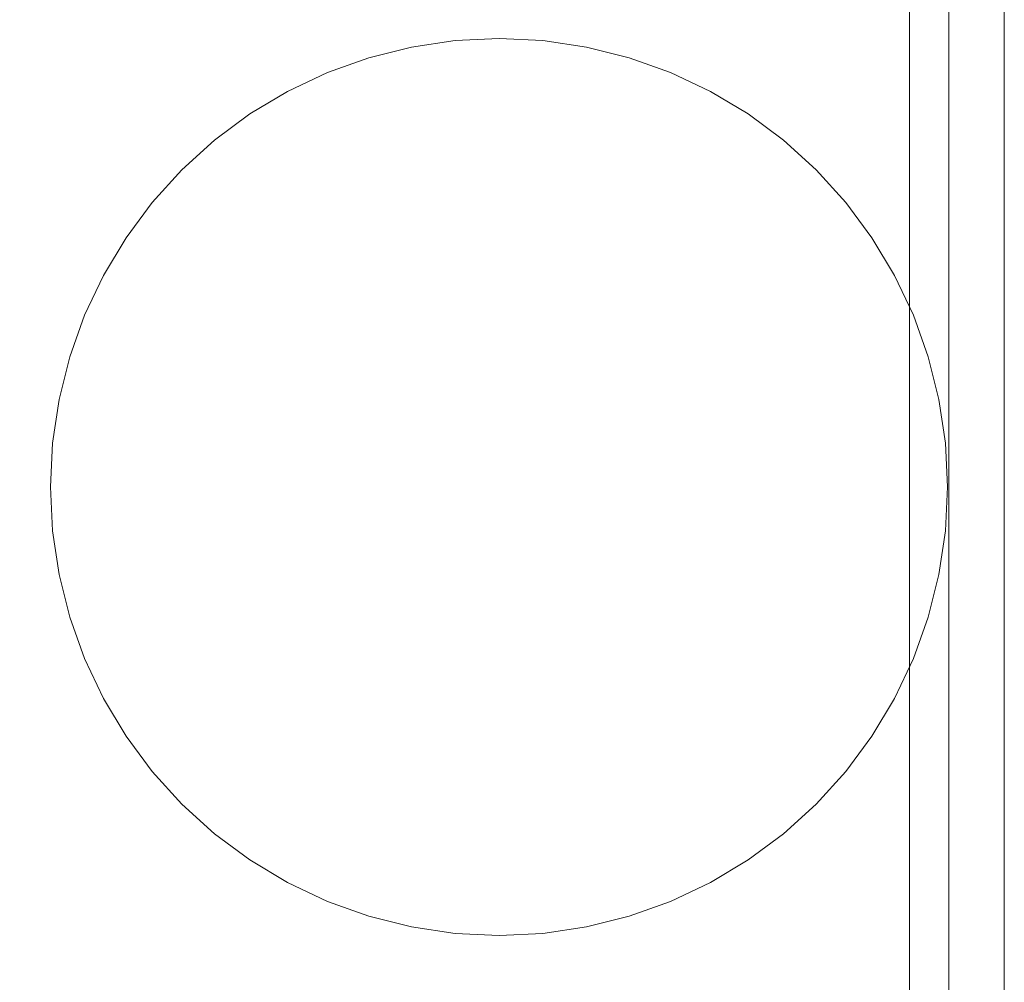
# Model space of a CAD drawing. Header units: millimetres. Extents: x -230 to 230, y -130 to 130.
# Tile 35 of 47: x 52 to 140, y -44 to 42. Entities that reach past the tile are written whole.
import ezdxf

# ---------------------------------------------------------------- set-up
doc = ezdxf.new("R2010")
doc.units = ezdxf.units.MM
doc.header["$LTSCALE"] = 25.4
doc.layers.add('Lighting-Moving Light', color=7, linetype='Continuous', lineweight=5, true_color=0x000000)

# ---------------------------------------------------------------- blocks, each defined once
blk = doc.blocks.new('Group-1')
at = {"layer": 'Lighting-Moving Light', "color": 7, "linetype": 'Continuous', "lineweight": 5, "transparency": 33554687}
for points, invisible_edges in [([(-503.576, 1.533, -25), (-503.576, 226.446, -25), (-761.075, 239.033, -25), (-761.075, -11.053, -25)], 14), ([(-770.152, 222.936, -116.924), (-519.672, 235.523, -116.924), (-519.672, -7.543, -116.924), (-757.565, -7.543, -116.924)], 11), ([(-519.672, -7.543, -116.924), (-519.672, 235.523, -116.924), (-507.086, 222.936, -116.924), (-507.086, 5.043, -116.924)], 11), ([(-507.086, 5.043, -116.924), (-507.086, 222.936, -116.924), (-498.619, 226.19, -108.457), (-498.619, 1.79, -108.457)], 10), ([(-503.576, 226.446, -25), (-503.576, 1.533, -25), (-498.619, 1.79, -29.957), (-498.619, 226.19, -29.957)], 10), ([(-498.619, 163.2, -85.881), (-498.619, 64.782, -55.995), (-498.619, 64.782, -85.881), (-498.619, 226.19, -108.457)], 13), ([(-498.619, 226.19, -29.957), (-498.619, 1.79, -29.957), (-498.619, 163.2, -55.995), (-498.619, 190.834, -55.995)], 10), ([(-498.619, 64.782, -85.881), (-498.619, 37.145, -85.881), (-498.619, 1.79, -108.457), (-498.619, 226.19, -108.457)], 10), ([(-498.619, 64.782, -55.995), (-498.619, 163.2, -85.881), (-498.619, 163.2, -55.995), (-498.619, 1.79, -29.957)], 13)]:
    blk.add_3dface(points, dxfattribs=dict(at, invisible_edges=invisible_edges))
at = {"layer": 'Lighting-Moving Light', "color": 0, "flags": 1}
for tag in ['Yoke', '3D_Symbol_Name', 'Weight', 'Weight', 'Wattage', 'Candlepower', 'Body', 'Model_Name', 'Beam_Angle', 'Field_Angle', 'Remarks', 'Beam_Angle_2', 'Field_Angle_2', 'Num_Channels', 'Frame_Size', 'Device_Type', 'FixtureID', 'Frame_Size', 'Base', 'Lens', 'Inst_Type', 'Lamp']:
    blk.add_attdef(tag, (-554.515, 111.223), '', height=0.18, dxfattribs=at)
blk = doc.blocks.new('Group-2-1')
at = {"layer": 'Lighting-Moving Light', "color": 7, "linetype": 'Continuous', "lineweight": 5, "transparency": 33554687}
for points, invisible_edges in [([(-547.602, 153.797, -457.369), (-551.485, 153.221, -457.369), (-555.293, 152.267, -457.369), (-547.602, 153.797, -457.369)], 12), ([(-532.07, 152.267, -457.369), (-547.602, 153.797, -457.369), (-555.293, 152.267, -457.369), (-532.07, 152.267, -457.369)], 15), ([(-547.602, 153.797, -460.544), (-551.485, 153.221, -460.544), (-555.293, 152.267, -460.544), (-547.602, 153.797, -460.544)], 12), ([(-532.07, 152.267, -460.544), (-547.602, 153.797, -460.544), (-555.293, 152.267, -460.544), (-532.07, 152.267, -460.544)], 15), ([(-539.761, 153.797, -457.369), (-543.682, 153.99, -457.369), (-547.602, 153.797, -457.369), (-539.761, 153.797, -457.369)], 12), ([(-539.761, 153.797, -460.544), (-543.682, 153.99, -460.544), (-547.602, 153.797, -460.544), (-539.761, 153.797, -460.544)], 12), ([(-532.07, 152.267, -457.369), (-539.761, 153.797, -457.369), (-547.602, 153.797, -457.369), (-532.07, 152.267, -457.369)], 15), ([(-532.07, 152.267, -460.544), (-539.761, 153.797, -460.544), (-547.602, 153.797, -460.544), (-532.07, 152.267, -460.544)], 15), ([(-532.07, 152.267, -457.369), (-535.878, 153.221, -457.369), (-539.761, 153.797, -457.369), (-532.07, 152.267, -457.369)], 12), ([(-532.07, 152.267, -460.544), (-535.878, 153.221, -460.544), (-539.761, 153.797, -460.544), (-532.07, 152.267, -460.544)], 12), ([(-532.07, 152.267, -457.369), (-569.058, 144.91, -457.369), (-583.682, 113.99, -457.369), (-532.07, 152.267, -457.369)], 15), ([(-518.306, 83.069, -457.369), (-532.07, 152.267, -457.369), (-583.682, 113.99, -457.369), (-518.306, 83.069, -457.369)], 15), ([(-532.07, 152.267, -460.544), (-569.058, 144.91, -460.544), (-583.682, 113.99, -460.544), (-532.07, 152.267, -460.544)], 15), ([(-518.306, 83.069, -460.544), (-532.07, 152.267, -460.544), (-583.682, 113.99, -460.544), (-518.306, 83.069, -460.544)], 15), ([(-555.293, 152.267, -457.369), (-562.538, 149.266, -457.369), (-569.058, 144.91, -457.369), (-555.293, 152.267, -457.369)], 15), ([(-532.07, 152.267, -457.369), (-555.293, 152.267, -457.369), (-569.058, 144.91, -457.369), (-532.07, 152.267, -457.369)], 15), ([(-555.293, 152.267, -460.544), (-562.538, 149.266, -460.544), (-569.058, 144.91, -460.544), (-555.293, 152.267, -460.544)], 15), ([(-532.07, 152.267, -460.544), (-555.293, 152.267, -460.544), (-569.058, 144.91, -460.544), (-532.07, 152.267, -460.544)], 15), ([(-555.293, 152.267, -457.369), (-558.989, 150.945, -457.369), (-562.538, 149.266, -457.369), (-555.293, 152.267, -457.369)], 12), ([(-555.293, 152.267, -460.544), (-558.989, 150.945, -460.544), (-562.538, 149.266, -460.544), (-555.293, 152.267, -460.544)], 12), ([(-524.826, 149.266, -457.369), (-528.374, 150.945, -457.369), (-532.07, 152.267, -457.369), (-524.826, 149.266, -457.369)], 12), ([(-518.306, 144.91, -457.369), (-524.826, 149.266, -457.369), (-532.07, 152.267, -457.369), (-518.306, 144.91, -457.369)], 15), ([(-506.727, 129.297, -457.369), (-518.306, 144.91, -457.369), (-532.07, 152.267, -457.369), (-506.727, 129.297, -457.369)], 15), ([(-518.306, 83.069, -457.369), (-506.727, 129.297, -457.369), (-532.07, 152.267, -457.369), (-518.306, 83.069, -457.369)], 15), ([(-524.826, 149.266, -460.544), (-528.374, 150.945, -460.544), (-532.07, 152.267, -460.544), (-524.826, 149.266, -460.544)], 12), ([(-518.306, 144.91, -460.544), (-524.826, 149.266, -460.544), (-532.07, 152.267, -460.544), (-518.306, 144.91, -460.544)], 15), ([(-506.727, 129.297, -460.544), (-518.306, 144.91, -460.544), (-532.07, 152.267, -460.544), (-506.727, 129.297, -460.544)], 15), ([(-518.306, 83.069, -460.544), (-506.727, 129.297, -460.544), (-532.07, 152.267, -460.544), (-518.306, 83.069, -460.544)], 15), ([(-562.538, 149.266, -457.369), (-565.905, 147.248, -457.369), (-569.058, 144.91, -457.369), (-562.538, 149.266, -457.369)], 12), ([(-562.538, 149.266, -460.544), (-565.905, 147.248, -460.544), (-569.058, 144.91, -460.544), (-562.538, 149.266, -460.544)], 12), ([(-518.306, 144.91, -457.369), (-521.459, 147.248, -457.369), (-524.826, 149.266, -457.369), (-518.306, 144.91, -457.369)], 12), ([(-518.306, 144.91, -460.544), (-521.459, 147.248, -460.544), (-524.826, 149.266, -460.544), (-518.306, 144.91, -460.544)], 12), ([(-569.058, 144.91, -457.369), (-580.637, 129.297, -457.369), (-583.682, 113.99, -457.369), (-569.058, 144.91, -457.369)], 15), ([(-569.058, 144.91, -460.544), (-580.637, 129.297, -460.544), (-583.682, 113.99, -460.544), (-569.058, 144.91, -460.544)], 15), ([(-569.058, 144.91, -457.369), (-576.941, 136.212, -457.369), (-580.637, 129.297, -457.369), (-569.058, 144.91, -457.369)], 15), ([(-569.058, 144.91, -460.544), (-576.941, 136.212, -460.544), (-580.637, 129.297, -460.544), (-569.058, 144.91, -460.544)], 15), ([(-569.058, 144.91, -457.369), (-571.966, 142.274, -457.369), (-576.941, 136.212, -457.369), (-569.058, 144.91, -457.369)], 14), ([(-569.058, 144.91, -460.544), (-571.966, 142.274, -460.544), (-576.941, 136.212, -460.544), (-569.058, 144.91, -460.544)], 14), ([(-512.761, 139.365, -457.369), (-515.398, 142.274, -457.369), (-518.306, 144.91, -457.369), (-512.761, 139.365, -457.369)], 12), ([(-506.727, 129.297, -457.369), (-512.761, 139.365, -457.369), (-518.306, 144.91, -457.369), (-506.727, 129.297, -457.369)], 15), ([(-512.761, 139.365, -460.544), (-515.398, 142.274, -460.544), (-518.306, 144.91, -460.544), (-512.761, 139.365, -460.544)], 12), ([(-506.727, 129.297, -460.544), (-512.761, 139.365, -460.544), (-518.306, 144.91, -460.544), (-506.727, 129.297, -460.544)], 15), ([(-571.966, 142.274, -457.369), (-574.602, 139.365, -457.369), (-576.941, 136.212, -457.369), (-571.966, 142.274, -457.369)], 12), ([(-571.966, 142.274, -460.544), (-574.602, 139.365, -460.544), (-576.941, 136.212, -460.544), (-571.966, 142.274, -460.544)], 12), ([(-508.405, 132.846, -457.369), (-510.423, 136.212, -457.369), (-512.761, 139.365, -457.369), (-508.405, 132.846, -457.369)], 12), ([(-506.727, 129.297, -457.369), (-508.405, 132.846, -457.369), (-512.761, 139.365, -457.369), (-506.727, 129.297, -457.369)], 14), ([(-508.405, 132.846, -460.544), (-510.423, 136.212, -460.544), (-512.761, 139.365, -460.544), (-508.405, 132.846, -460.544)], 12), ([(-506.727, 129.297, -460.544), (-508.405, 132.846, -460.544), (-512.761, 139.365, -460.544), (-506.727, 129.297, -460.544)], 14), ([(-576.941, 136.212, -457.369), (-578.959, 132.846, -457.369), (-580.637, 129.297, -457.369), (-576.941, 136.212, -457.369)], 12), ([(-576.941, 136.212, -460.544), (-578.959, 132.846, -460.544), (-580.637, 129.297, -460.544), (-576.941, 136.212, -460.544)], 12), ([(-580.637, 129.297, -457.369), (-582.913, 121.793, -457.369), (-583.682, 113.99, -457.369), (-580.637, 129.297, -457.369)], 15), ([(-580.637, 129.297, -460.544), (-582.913, 121.793, -460.544), (-583.682, 113.99, -460.544), (-580.637, 129.297, -460.544)], 15), ([(-580.637, 129.297, -457.369), (-581.959, 125.601, -457.369), (-582.913, 121.793, -457.369), (-580.637, 129.297, -457.369)], 12), ([(-580.637, 129.297, -460.544), (-581.959, 125.601, -460.544), (-582.913, 121.793, -460.544), (-580.637, 129.297, -460.544)], 12), ([(-518.306, 83.069, -457.369), (-505.404, 102.378, -457.369), (-506.727, 129.297, -457.369), (-518.306, 83.069, -457.369)], 15), ([(-518.306, 83.069, -460.544), (-505.404, 102.378, -460.544), (-506.727, 129.297, -460.544), (-518.306, 83.069, -460.544)], 15), ([(-504.45, 121.793, -457.369), (-505.404, 125.601, -457.369), (-506.727, 129.297, -457.369), (-504.45, 121.793, -457.369)], 12), ([(-503.682, 113.99, -457.369), (-504.45, 121.793, -457.369), (-506.727, 129.297, -457.369), (-503.682, 113.99, -457.369)], 15), ([(-505.404, 102.378, -457.369), (-503.682, 113.99, -457.369), (-506.727, 129.297, -457.369), (-505.404, 102.378, -457.369)], 15), ([(-504.45, 121.793, -460.544), (-505.404, 125.601, -460.544), (-506.727, 129.297, -460.544), (-504.45, 121.793, -460.544)], 12), ([(-503.682, 113.99, -460.544), (-504.45, 121.793, -460.544), (-506.727, 129.297, -460.544), (-503.682, 113.99, -460.544)], 15), ([(-505.404, 102.378, -460.544), (-503.682, 113.99, -460.544), (-506.727, 129.297, -460.544), (-505.404, 102.378, -460.544)], 15), ([(-582.913, 121.793, -457.369), (-583.489, 117.91, -457.369), (-583.682, 113.99, -457.369), (-582.913, 121.793, -457.369)], 12), ([(-582.913, 121.793, -460.544), (-583.489, 117.91, -460.544), (-583.682, 113.99, -460.544), (-582.913, 121.793, -460.544)], 12), ([(-503.682, 113.99, -457.369), (-503.874, 117.91, -457.369), (-504.45, 121.793, -457.369), (-503.682, 113.99, -457.369)], 12), ([(-503.682, 113.99, -460.544), (-503.874, 117.91, -460.544), (-504.45, 121.793, -460.544), (-503.682, 113.99, -460.544)], 12), ([(-583.682, 113.99, -457.369), (-583.489, 110.069, -457.369), (-581.959, 102.378, -457.369), (-583.682, 113.99, -457.369)], 14), ([(-583.682, 113.99, -457.369), (-581.959, 102.378, -457.369), (-576.941, 91.767, -457.369), (-583.682, 113.99, -457.369)], 15), ([(-583.682, 113.99, -457.369), (-576.941, 91.767, -457.369), (-555.293, 75.712, -457.369), (-583.682, 113.99, -457.369)], 15), ([(-583.682, 113.99, -457.369), (-555.293, 75.712, -457.369), (-518.306, 83.069, -457.369), (-583.682, 113.99, -457.369)], 15), ([(-583.682, 113.99, -460.544), (-583.489, 110.069, -460.544), (-581.959, 102.378, -460.544), (-583.682, 113.99, -460.544)], 14), ([(-583.682, 113.99, -460.544), (-581.959, 102.378, -460.544), (-576.941, 91.767, -460.544), (-583.682, 113.99, -460.544)], 15), ([(-583.682, 113.99, -460.544), (-576.941, 91.767, -460.544), (-555.293, 75.712, -460.544), (-583.682, 113.99, -460.544)], 15), ([(-583.682, 113.99, -460.544), (-555.293, 75.712, -460.544), (-518.306, 83.069, -460.544), (-583.682, 113.99, -460.544)], 15), ([(-505.404, 102.378, -457.369), (-503.874, 110.069, -457.369), (-503.682, 113.99, -457.369), (-505.404, 102.378, -457.369)], 13), ([(-505.404, 102.378, -460.544), (-503.874, 110.069, -460.544), (-503.682, 113.99, -460.544), (-505.404, 102.378, -460.544)], 13), ([(-583.489, 110.069, -457.369), (-582.913, 106.186, -457.369), (-581.959, 102.378, -457.369), (-583.489, 110.069, -457.369)], 12), ([(-583.489, 110.069, -460.544), (-582.913, 106.186, -460.544), (-581.959, 102.378, -460.544), (-583.489, 110.069, -460.544)], 12), ([(-505.404, 102.378, -457.369), (-504.45, 106.186, -457.369), (-503.874, 110.069, -457.369), (-505.404, 102.378, -457.369)], 12), ([(-505.404, 102.378, -460.544), (-504.45, 106.186, -460.544), (-503.874, 110.069, -460.544), (-505.404, 102.378, -460.544)], 12), ([(-581.959, 102.378, -457.369), (-580.637, 98.682, -457.369), (-578.959, 95.134, -457.369), (-581.959, 102.378, -457.369)], 12), ([(-581.959, 102.378, -457.369), (-578.959, 95.134, -457.369), (-576.941, 91.767, -457.369), (-581.959, 102.378, -457.369)], 13), ([(-581.959, 102.378, -460.544), (-580.637, 98.682, -460.544), (-578.959, 95.134, -460.544), (-581.959, 102.378, -460.544)], 12), ([(-581.959, 102.378, -460.544), (-578.959, 95.134, -460.544), (-576.941, 91.767, -460.544), (-581.959, 102.378, -460.544)], 13), ([(-518.306, 83.069, -457.369), (-512.761, 88.614, -457.369), (-505.404, 102.378, -457.369), (-518.306, 83.069, -457.369)], 15), ([(-518.306, 83.069, -460.544), (-512.761, 88.614, -460.544), (-505.404, 102.378, -460.544), (-518.306, 83.069, -460.544)], 15), ([(-512.761, 88.614, -457.369), (-508.405, 95.134, -457.369), (-505.404, 102.378, -457.369), (-512.761, 88.614, -457.369)], 15), ([(-512.761, 88.614, -460.544), (-508.405, 95.134, -460.544), (-505.404, 102.378, -460.544), (-512.761, 88.614, -460.544)], 15), ([(-508.405, 95.134, -457.369), (-506.727, 98.682, -457.369), (-505.404, 102.378, -457.369), (-508.405, 95.134, -457.369)], 12), ([(-508.405, 95.134, -460.544), (-506.727, 98.682, -460.544), (-505.404, 102.378, -460.544), (-508.405, 95.134, -460.544)], 12), ([(-512.761, 88.614, -457.369), (-510.423, 91.767, -457.369), (-508.405, 95.134, -457.369), (-512.761, 88.614, -457.369)], 12), ([(-512.761, 88.614, -460.544), (-510.423, 91.767, -460.544), (-508.405, 95.134, -460.544), (-512.761, 88.614, -460.544)], 12), ([(-576.941, 91.767, -457.369), (-574.602, 88.614, -457.369), (-571.966, 85.705, -457.369), (-576.941, 91.767, -457.369)], 12), ([(-576.941, 91.767, -457.369), (-571.966, 85.705, -457.369), (-569.058, 83.069, -457.369), (-576.941, 91.767, -457.369)], 13), ([(-576.941, 91.767, -457.369), (-569.058, 83.069, -457.369), (-555.293, 75.712, -457.369), (-576.941, 91.767, -457.369)], 15), ([(-576.941, 91.767, -460.544), (-574.602, 88.614, -460.544), (-571.966, 85.705, -460.544), (-576.941, 91.767, -460.544)], 12), ([(-576.941, 91.767, -460.544), (-571.966, 85.705, -460.544), (-569.058, 83.069, -460.544), (-576.941, 91.767, -460.544)], 13), ([(-576.941, 91.767, -460.544), (-569.058, 83.069, -460.544), (-555.293, 75.712, -460.544), (-576.941, 91.767, -460.544)], 15), ([(-518.306, 83.069, -457.369), (-515.398, 85.705, -457.369), (-512.761, 88.614, -457.369), (-518.306, 83.069, -457.369)], 12), ([(-518.306, 83.069, -460.544), (-515.398, 85.705, -460.544), (-512.761, 88.614, -460.544), (-518.306, 83.069, -460.544)], 12), ([(-569.058, 83.069, -457.369), (-565.905, 80.731, -457.369), (-562.538, 78.713, -457.369), (-569.058, 83.069, -457.369)], 12), ([(-569.058, 83.069, -457.369), (-562.538, 78.713, -457.369), (-555.293, 75.712, -457.369), (-569.058, 83.069, -457.369)], 15), ([(-569.058, 83.069, -460.544), (-565.905, 80.731, -460.544), (-562.538, 78.713, -460.544), (-569.058, 83.069, -460.544)], 12), ([(-569.058, 83.069, -460.544), (-562.538, 78.713, -460.544), (-555.293, 75.712, -460.544), (-569.058, 83.069, -460.544)], 15), ([(-555.293, 75.712, -457.369), (-532.07, 75.712, -457.369), (-518.306, 83.069, -457.369), (-555.293, 75.712, -457.369)], 15), ([(-555.293, 75.712, -460.544), (-532.07, 75.712, -460.544), (-518.306, 83.069, -460.544), (-555.293, 75.712, -460.544)], 15), ([(-532.07, 75.712, -457.369), (-524.826, 78.713, -457.369), (-518.306, 83.069, -457.369), (-532.07, 75.712, -457.369)], 15), ([(-532.07, 75.712, -460.544), (-524.826, 78.713, -460.544), (-518.306, 83.069, -460.544), (-532.07, 75.712, -460.544)], 15), ([(-524.826, 78.713, -457.369), (-521.459, 80.731, -457.369), (-518.306, 83.069, -457.369), (-524.826, 78.713, -457.369)], 12), ([(-524.826, 78.713, -460.544), (-521.459, 80.731, -460.544), (-518.306, 83.069, -460.544), (-524.826, 78.713, -460.544)], 12), ([(-562.538, 78.713, -457.369), (-558.989, 77.034, -457.369), (-555.293, 75.712, -457.369), (-562.538, 78.713, -457.369)], 12), ([(-562.538, 78.713, -460.544), (-558.989, 77.034, -460.544), (-555.293, 75.712, -460.544), (-562.538, 78.713, -460.544)], 12), ([(-532.07, 75.712, -457.369), (-528.374, 77.034, -457.369), (-524.826, 78.713, -457.369), (-532.07, 75.712, -457.369)], 12), ([(-532.07, 75.712, -460.544), (-528.374, 77.034, -460.544), (-524.826, 78.713, -460.544), (-532.07, 75.712, -460.544)], 12), ([(-555.293, 75.712, -457.369), (-551.485, 74.758, -457.369), (-547.602, 74.182, -457.369), (-555.293, 75.712, -457.369)], 12), ([(-555.293, 75.712, -457.369), (-547.602, 74.182, -457.369), (-539.761, 74.182, -457.369), (-555.293, 75.712, -457.369)], 15), ([(-555.293, 75.712, -457.369), (-539.761, 74.182, -457.369), (-532.07, 75.712, -457.369), (-555.293, 75.712, -457.369)], 15), ([(-555.293, 75.712, -460.544), (-551.485, 74.758, -460.544), (-547.602, 74.182, -460.544), (-555.293, 75.712, -460.544)], 12), ([(-555.293, 75.712, -460.544), (-547.602, 74.182, -460.544), (-539.761, 74.182, -460.544), (-555.293, 75.712, -460.544)], 15), ([(-555.293, 75.712, -460.544), (-539.761, 74.182, -460.544), (-532.07, 75.712, -460.544), (-555.293, 75.712, -460.544)], 15), ([(-539.761, 74.182, -457.369), (-535.878, 74.758, -457.369), (-532.07, 75.712, -457.369), (-539.761, 74.182, -457.369)], 12), ([(-539.761, 74.182, -460.544), (-535.878, 74.758, -460.544), (-532.07, 75.712, -460.544), (-539.761, 74.182, -460.544)], 12), ([(-547.602, 74.182, -457.369), (-543.682, 73.99, -457.369), (-539.761, 74.182, -457.369), (-547.602, 74.182, -457.369)], 12), ([(-547.602, 74.182, -460.544), (-543.682, 73.99, -460.544), (-539.761, 74.182, -460.544), (-547.602, 74.182, -460.544)], 12)]:
    blk.add_3dface(points, dxfattribs=dict(at, invisible_edges=invisible_edges))
for points in [[(-551.485, 153.221, -460.544), (-551.485, 153.221, -457.369), (-547.602, 153.797, -457.369), (-547.602, 153.797, -460.544)], [(-547.602, 153.797, -460.544), (-547.602, 153.797, -457.369), (-543.682, 153.99, -457.369), (-543.682, 153.99, -460.544)], [(-543.682, 153.99, -460.544), (-543.682, 153.99, -457.369), (-539.761, 153.797, -457.369), (-539.761, 153.797, -460.544)], [(-539.761, 153.797, -460.544), (-539.761, 153.797, -457.369), (-535.878, 153.221, -457.369), (-535.878, 153.221, -460.544)], [(-555.293, 152.267, -460.544), (-555.293, 152.267, -457.369), (-551.485, 153.221, -457.369), (-551.485, 153.221, -460.544)], [(-535.878, 153.221, -460.544), (-535.878, 153.221, -457.369), (-532.07, 152.267, -457.369), (-532.07, 152.267, -460.544)], [(-558.989, 150.945, -460.544), (-558.989, 150.945, -457.369), (-555.293, 152.267, -457.369), (-555.293, 152.267, -460.544)], [(-532.07, 152.267, -460.544), (-532.07, 152.267, -457.369), (-528.374, 150.945, -457.369), (-528.374, 150.945, -460.544)], [(-562.538, 149.266, -460.544), (-562.538, 149.266, -457.369), (-558.989, 150.945, -457.369), (-558.989, 150.945, -460.544)], [(-528.374, 150.945, -460.544), (-528.374, 150.945, -457.369), (-524.826, 149.266, -457.369), (-524.826, 149.266, -460.544)], [(-565.905, 147.248, -460.544), (-565.905, 147.248, -457.369), (-562.538, 149.266, -457.369), (-562.538, 149.266, -460.544)], [(-524.826, 149.266, -460.544), (-524.826, 149.266, -457.369), (-521.459, 147.248, -457.369), (-521.459, 147.248, -460.544)], [(-569.058, 144.91, -460.544), (-569.058, 144.91, -457.369), (-565.905, 147.248, -457.369), (-565.905, 147.248, -460.544)], [(-521.459, 147.248, -460.544), (-521.459, 147.248, -457.369), (-518.306, 144.91, -457.369), (-518.306, 144.91, -460.544)], [(-571.966, 142.274, -460.544), (-571.966, 142.274, -457.369), (-569.058, 144.91, -457.369), (-569.058, 144.91, -460.544)], [(-518.306, 144.91, -460.544), (-518.306, 144.91, -457.369), (-515.398, 142.274, -457.369), (-515.398, 142.274, -460.544)], [(-574.602, 139.365, -460.544), (-574.602, 139.365, -457.369), (-571.966, 142.274, -457.369), (-571.966, 142.274, -460.544)], [(-515.398, 142.274, -460.544), (-515.398, 142.274, -457.369), (-512.761, 139.365, -457.369), (-512.761, 139.365, -460.544)], [(-576.941, 136.212, -460.544), (-576.941, 136.212, -457.369), (-574.602, 139.365, -457.369), (-574.602, 139.365, -460.544)], [(-512.761, 139.365, -460.544), (-512.761, 139.365, -457.369), (-510.423, 136.212, -457.369), (-510.423, 136.212, -460.544)], [(-578.959, 132.846, -460.544), (-578.959, 132.846, -457.369), (-576.941, 136.212, -457.369), (-576.941, 136.212, -460.544)], [(-510.423, 136.212, -460.544), (-510.423, 136.212, -457.369), (-508.405, 132.846, -457.369), (-508.405, 132.846, -460.544)], [(-580.637, 129.297, -460.544), (-580.637, 129.297, -457.369), (-578.959, 132.846, -457.369), (-578.959, 132.846, -460.544)], [(-508.405, 132.846, -460.544), (-508.405, 132.846, -457.369), (-506.727, 129.297, -457.369), (-506.727, 129.297, -460.544)], [(-581.959, 125.601, -460.544), (-581.959, 125.601, -457.369), (-580.637, 129.297, -457.369), (-580.637, 129.297, -460.544)], [(-506.727, 129.297, -460.544), (-506.727, 129.297, -457.369), (-505.404, 125.601, -457.369), (-505.404, 125.601, -460.544)], [(-582.913, 121.793, -460.544), (-582.913, 121.793, -457.369), (-581.959, 125.601, -457.369), (-581.959, 125.601, -460.544)], [(-505.404, 125.601, -460.544), (-505.404, 125.601, -457.369), (-504.45, 121.793, -457.369), (-504.45, 121.793, -460.544)], [(-583.489, 117.91, -460.544), (-583.489, 117.91, -457.369), (-582.913, 121.793, -457.369), (-582.913, 121.793, -460.544)], [(-504.45, 121.793, -460.544), (-504.45, 121.793, -457.369), (-503.874, 117.91, -457.369), (-503.874, 117.91, -460.544)], [(-583.682, 113.99, -460.544), (-583.682, 113.99, -457.369), (-583.489, 117.91, -457.369), (-583.489, 117.91, -460.544)], [(-503.874, 117.91, -460.544), (-503.874, 117.91, -457.369), (-503.682, 113.99, -457.369), (-503.682, 113.99, -460.544)], [(-583.489, 110.069, -460.544), (-583.489, 110.069, -457.369), (-583.682, 113.99, -457.369), (-583.682, 113.99, -460.544)], [(-503.682, 113.99, -460.544), (-503.682, 113.99, -457.369), (-503.874, 110.069, -457.369), (-503.874, 110.069, -460.544)], [(-582.913, 106.186, -460.544), (-582.913, 106.186, -457.369), (-583.489, 110.069, -457.369), (-583.489, 110.069, -460.544)], [(-503.874, 110.069, -460.544), (-503.874, 110.069, -457.369), (-504.45, 106.186, -457.369), (-504.45, 106.186, -460.544)], [(-581.959, 102.378, -460.544), (-581.959, 102.378, -457.369), (-582.913, 106.186, -457.369), (-582.913, 106.186, -460.544)], [(-504.45, 106.186, -460.544), (-504.45, 106.186, -457.369), (-505.404, 102.378, -457.369), (-505.404, 102.378, -460.544)], [(-580.637, 98.682, -460.544), (-580.637, 98.682, -457.369), (-581.959, 102.378, -457.369), (-581.959, 102.378, -460.544)], [(-505.404, 102.378, -460.544), (-505.404, 102.378, -457.369), (-506.727, 98.682, -457.369), (-506.727, 98.682, -460.544)], [(-578.959, 95.134, -460.544), (-578.959, 95.134, -457.369), (-580.637, 98.682, -457.369), (-580.637, 98.682, -460.544)], [(-506.727, 98.682, -460.544), (-506.727, 98.682, -457.369), (-508.405, 95.134, -457.369), (-508.405, 95.134, -460.544)], [(-576.941, 91.767, -460.544), (-576.941, 91.767, -457.369), (-578.959, 95.134, -457.369), (-578.959, 95.134, -460.544)], [(-508.405, 95.134, -460.544), (-508.405, 95.134, -457.369), (-510.423, 91.767, -457.369), (-510.423, 91.767, -460.544)], [(-574.602, 88.614, -460.544), (-574.602, 88.614, -457.369), (-576.941, 91.767, -457.369), (-576.941, 91.767, -460.544)], [(-510.423, 91.767, -460.544), (-510.423, 91.767, -457.369), (-512.761, 88.614, -457.369), (-512.761, 88.614, -460.544)], [(-571.966, 85.705, -460.544), (-571.966, 85.705, -457.369), (-574.602, 88.614, -457.369), (-574.602, 88.614, -460.544)], [(-512.761, 88.614, -460.544), (-512.761, 88.614, -457.369), (-515.398, 85.705, -457.369), (-515.398, 85.705, -460.544)], [(-569.058, 83.069, -460.544), (-569.058, 83.069, -457.369), (-571.966, 85.705, -457.369), (-571.966, 85.705, -460.544)], [(-515.398, 85.705, -460.544), (-515.398, 85.705, -457.369), (-518.306, 83.069, -457.369), (-518.306, 83.069, -460.544)], [(-565.905, 80.731, -460.544), (-565.905, 80.731, -457.369), (-569.058, 83.069, -457.369), (-569.058, 83.069, -460.544)], [(-518.306, 83.069, -460.544), (-518.306, 83.069, -457.369), (-521.459, 80.731, -457.369), (-521.459, 80.731, -460.544)], [(-562.538, 78.713, -460.544), (-562.538, 78.713, -457.369), (-565.905, 80.731, -457.369), (-565.905, 80.731, -460.544)], [(-521.459, 80.731, -460.544), (-521.459, 80.731, -457.369), (-524.826, 78.713, -457.369), (-524.826, 78.713, -460.544)], [(-558.989, 77.034, -460.544), (-558.989, 77.034, -457.369), (-562.538, 78.713, -457.369), (-562.538, 78.713, -460.544)], [(-524.826, 78.713, -460.544), (-524.826, 78.713, -457.369), (-528.374, 77.034, -457.369), (-528.374, 77.034, -460.544)], [(-555.293, 75.712, -460.544), (-555.293, 75.712, -457.369), (-558.989, 77.034, -457.369), (-558.989, 77.034, -460.544)], [(-528.374, 77.034, -460.544), (-528.374, 77.034, -457.369), (-532.07, 75.712, -457.369), (-532.07, 75.712, -460.544)], [(-551.485, 74.758, -460.544), (-551.485, 74.758, -457.369), (-555.293, 75.712, -457.369), (-555.293, 75.712, -460.544)], [(-532.07, 75.712, -460.544), (-532.07, 75.712, -457.369), (-535.878, 74.758, -457.369), (-535.878, 74.758, -460.544)], [(-547.602, 74.182, -460.544), (-547.602, 74.182, -457.369), (-551.485, 74.758, -457.369), (-551.485, 74.758, -460.544)], [(-535.878, 74.758, -460.544), (-535.878, 74.758, -457.369), (-539.761, 74.182, -457.369), (-539.761, 74.182, -460.544)], [(-543.682, 73.99, -460.544), (-543.682, 73.99, -457.369), (-547.602, 74.182, -457.369), (-547.602, 74.182, -460.544)], [(-539.761, 74.182, -460.544), (-539.761, 74.182, -457.369), (-543.682, 73.99, -457.369), (-543.682, 73.99, -460.544)]]:
    blk.add_3dface(points, dxfattribs=at)
at = {"layer": 'Lighting-Moving Light', "color": 0, "flags": 1}
for tag in ['Yoke', 'Weight', 'Weight', 'Wattage', '3D_Symbol_Name', 'Candlepower', 'Body', 'Model_Name', 'Beam_Angle', 'Field_Angle', 'Remarks', 'Beam_Angle_2', 'Field_Angle_2', 'Num_Channels', 'Frame_Size', 'Device_Type', 'FixtureID', 'Frame_Size', 'Base', 'Lens', 'Inst_Type', 'Lamp']:
    blk.add_attdef(tag, (-616.38, -179.304), '', height=0.18, dxfattribs=at)

msp = doc.modelspace()

# ---------------------------------------------------------------- block references
at = {"layer": 'Lighting-Moving Light', "color": 7, "transparency": 33554687}
for name in ['Group-1', 'Group-2-1']:
    msp.add_blockref(name, (638.619, -113.99), dxfattribs=at)

doc.saveas('drawing.dxf')
